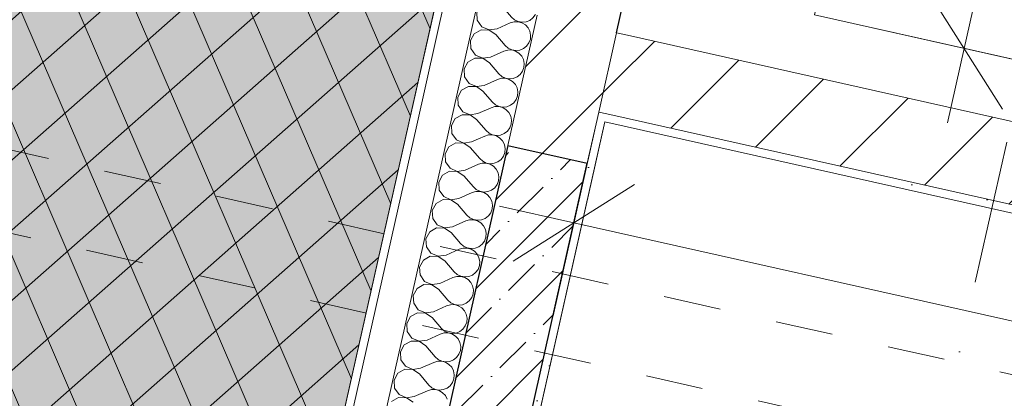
# Model space of a CAD drawing. Header units: millimetres. Extents: x -6990773 to -6682839, y 6117771 to 6220266.
# Tile 41 of 154: x -6951388 to -6948966, y 6143345 to 6144278. Entities that reach past the tile are written whole.
import ezdxf
from ezdxf.enums import TextEntityAlignment as Align

# ---------------------------------------------------------------- set-up
doc = ezdxf.new("R2010")
doc.units = ezdxf.units.MM
doc.header["$MEASUREMENT"] = 0
doc.linetypes.add('короткая штриховая', pattern=[282.222222, 141.111111, -141.111111])
doc.linetypes.add('Штрихпунктирная', pattern=[670.277762, 352.777767, -176.388884, 0, -141.111112])
for name, color, linetype in [('S - МОП.АР', 7, 'Continuous'), ('АР-Стены_внешние_.АР', 7, 'Continuous'), ('АР-Стены_внутренние_пилоны.АР', 7, 'Continuous'), ('АР-Чертеж-Оси_Осевые размеры.АР', 7, 'Continuous'), ('АР-Чертеж-Размеры.АР', 7, 'Continuous'), ('ИОС-Шахты и отверстия.АР', 7, 'Continuous')]:
    doc.layers.add(name, color=color, linetype=linetype)
for name, color, linetype, lineweight in [('АР-Разуклонка кровли_Ном._пера__120', 7, 'Continuous', 0), ('АР-Стены_внешние_.АР_Ном._пера__1', 7, 'Continuous', 30), ('АР-Стены_внутренние_пилоны.АР_Ном._пера__1', 7, 'Continuous', 30), ('АР-Чертеж-Оси_Осевые размеры.АР_Ном._пера__120', 7, 'Continuous', 0), ('АР-Чертеж-Размеры.АР_Ном._пера__1', 7, 'Continuous', 0), ('ИОС-Шахты и отверстия.АР_Ном._пера__1', 7, 'Continuous', 0), ('Кровля_Ном._пера__101', 252, 'Continuous', 0), ('Кровля_Ном._пера__120', 7, 'Continuous', 0)]:
    doc.layers.add(name, color=color, linetype=linetype, lineweight=lineweight)
doc.styles.add('РЎР“Р•РќР•Р\xa0Р\x98Р\xa0_РЎРўР\x98Р›Р¬_4', font='GOTHIC.TTF')
doc.dimstyles.new('СГЕНЕРИР_СТИЛЬ__3', dxfattribs={"dimtxt": 150, "dimasz": 237.5, "dimexe": 0.18, "dimexo": 0.0625, "dimgap": 0, "dimtad": 1, "dimdec": 0, "dimzin": 0, "dimdsep": 46, "dimtxsty": 'РЎР“Р•РќР•Р\xa0Р\x98Р\xa0_РЎРўР\x98Р›Р¬_4', "dimblk": 'ARROWHEAD_6', "dimblk1": 'ARROWHEAD_6', "dimblk2": 'ARROWHEAD_6', "dimcen": 0.09, "dimse1": 1, "dimse2": 1, "dimclrd": 7, "dimclre": 7, "dimclrt": 7, "dimazin": 0, "dimtfac": 1, "dimtdec": 4, "dimtmove": 0, "dimatfit": 3, "dimfxl": 1, "dimtolj": 1, "dimtzin": 0, "dimarcsym": 0})
pattern_1 = [(45, (-6338927.19, 6562677.8), (-127.279217, 127.279217), [])]
pattern_2 = [(45, (-6338927.19, 6563027.8), (-111.369318, 111.369318), [0, -105, 0, -157.5]), (110, (-6338577.19, 6563027.8), (148.001588, 53.868173), [0, -77, 0, -133])]
pattern_3 = [(45, (-6338927.19, 6562677.8), (-127.27922, 127.27922), [])]

# ---------------------------------------------------------------- blocks, each defined once
blk = doc.blocks.new('Стена_119_1', base_point=(-6947556.3, 6143612))
at = {"layer": 'АР-Стены_внутренние_пилоны.АР', "linetype": 'Continuous', "lineweight": 0, "true_color": 0x000000}
h = blk.add_hatch(dxfattribs=at)
h.set_pattern_fill('БЛОКИ_БЕТОННЫЕ_ЭФФЕКТИВН_78', color=18, style=0, pattern_type=2)
h.set_pattern_definition(pattern_1)
h.paths.add_polyline_path([(-6949944.2, 6144045.9), (-6949900.4, 6144241), (-6949919.9, 6144245.4), (-6949963.7, 6144050.3)])
h = blk.add_hatch(dxfattribs=at)
h.set_pattern_fill('БЛОКИ_БЕТОННЫЕ_ЭФФЕКТИВН_78', color=18, style=0, pattern_type=2)
h.set_pattern_definition(pattern_1)
h.paths.add_polyline_path([(-6947631.9, 6143731.5), (-6949900.4, 6144241), (-6949944.2, 6144045.9), (-6947675.8, 6143536.4)])
h = blk.add_hatch(dxfattribs=at)
h.set_pattern_fill('ШТУКАТУРКА__ГИПС_01_0001', color=18, style=0, pattern_type=2)
h.set_pattern_definition(pattern_2)
h.paths.add_polyline_path([(-6949944.2, 6144045.9), (-6949948.6, 6144026.4), (-6947485, 6143473), (-6947480.6, 6143492.5)])
at = {"layer": 'АР-Стены_внешние_.АР_Ном._пера__1', "color": 7, "linetype": 'Continuous', "lineweight": 15}
for p, q in [((-6949919.9, 6144245.4), (-6949963.7, 6144050.3)), ((-6949900.4, 6144241), (-6949919.9, 6144245.4)), ((-6949963.7, 6144050.3), (-6949944.2, 6144045.9))]:
    blk.add_line(p, q, dxfattribs=at)
at = {"layer": 'АР-Стены_внутренние_пилоны.АР_Ном._пера__1', "color": 7, "linetype": 'Continuous', "lineweight": 15}
blk.add_line((-6949944.2, 6144045.9), (-6947675.8, 6143536.4), dxfattribs=at)
at = {"layer": 'АР-Стены_внутренние_пилоны.АР_Ном._пера__1', "color": 7, "linetype": 'Continuous', "lineweight": 15, "flags": 128}
blk.add_lwpolyline([(-6947631.9, 6143731.5), (-6949900.4, 6144241)], dxfattribs=at)
at = {"layer": 'АР-Стены_внутренние_пилоны.АР_Ном._пера__1', "color": 7, "linetype": 'Continuous', "lineweight": 0, "flags": 128}
blk.add_lwpolyline([(-6949948.6, 6144026.4), (-6947465.5, 6143468.6)], dxfattribs=at)
blk = doc.blocks.new('Стена_124_1', base_point=(-6949506.7, 6146541.3))
at = {"layer": 'АР-Стены_внешние_.АР', "linetype": 'Continuous', "lineweight": 0, "true_color": 0x000000}
h = blk.add_hatch(dxfattribs=at)
h.set_pattern_fill('БЛОКИ_БЕТОННЫЕ_ЭФФЕКТИВН_70', color=18, style=0, pattern_type=2)
h.set_pattern_definition(pattern_3)
h.paths.add_polyline_path([(-6949626.2, 6146465.6), (-6950115, 6144289.2), (-6949919.9, 6144245.4), (-6949431.1, 6146421.8)])
at = {"layer": 'АР-Стены_внешние_.АР_Ном._пера__1', "color": 7, "linetype": 'Continuous', "lineweight": 30, "flags": 128}
blk.add_lwpolyline([(-6949919.9, 6144245.4), (-6949431.1, 6146421.8)], dxfattribs=at)
blk = doc.blocks.new('*X350', base_point=(-6338927.2, 6562677.8))
at = {"layer": 'АР-Стены_внешние_.АР_Ном._пера__1', "color": 7, "linetype": 'Continuous', "lineweight": 0}
for p, q in [((-6950325.2, 6143999), (-6950325.1, 6143997.6)), ((-6950325.1, 6143997.6), (-6950314, 6143981.6)), ((-6950314, 6143981.6), (-6950296.1, 6143973.9)), ((-6950276.7, 6143976.7), (-6950259.8, 6143984.3)), ((-6950332.6, 6143964.5), (-6950341.9, 6143947.4)), ((-6950315.6, 6143974.2), (-6950332.6, 6143964.5)), ((-6950296.1, 6143973.6), (-6950315.6, 6143974.2)), ((-6950296.1, 6143973.9), (-6950276.7, 6143976.7)), ((-6950279.9, 6143962.8), (-6950296.1, 6143973.6)), ((-6950279.9, 6143962.8), (-6950256.7, 6143935.6)), ((-6950193.9, 6143960.8), (-6950195.7, 6143969.9)), ((-6950194.7, 6143950.9), (-6950193.9, 6143960.8)), ((-6950341.9, 6143947.4), (-6950340.8, 6143927.9)), ((-6950256.7, 6143935.6), (-6950249.3, 6143929)), ((-6950249.3, 6143929), (-6950240.4, 6143924.8)), ((-6950211.8, 6143927.8), (-6950204, 6143933.8)), ((-6950204, 6143933.8), (-6950198.1, 6143941.7)), ((-6950198.1, 6143941.7), (-6950194.7, 6143950.9)), ((-6950340.8, 6143927.9), (-6950329.6, 6143911.9)), ((-6950329.6, 6143911.9), (-6950311.7, 6143904.2)), ((-6950311.7, 6143904.2), (-6950292.4, 6143907)), ((-6950292.4, 6143907), (-6950259.8, 6143921.6)), ((-6950250.4, 6143924.4), (-6950259.8, 6143921.6)), ((-6950240.5, 6143924.5), (-6950250.4, 6143924.4)), ((-6950231, 6143921.9), (-6950240.5, 6143924.5)), ((-6950240.4, 6143924.8), (-6950230.7, 6143923.1)), ((-6950222.6, 6143916.7), (-6950231, 6143921.9)), ((-6950230.7, 6143923.1), (-6950220.9, 6143924.1)), ((-6950215.9, 6143909.5), (-6950222.6, 6143916.7)), ((-6950220.9, 6143924.1), (-6950211.8, 6143927.8)), ((-6950211.4, 6143900.7), (-6950215.9, 6143909.5)), ((-6950348.2, 6143894.9), (-6950357.5, 6143877.7)), ((-6950331.3, 6143904.5), (-6950348.2, 6143894.9)), ((-6950311.8, 6143903.9), (-6950331.3, 6143904.5)), ((-6950295.5, 6143893.1), (-6950311.8, 6143903.9)), ((-6950295.5, 6143893.1), (-6950272.3, 6143865.9)), ((-6950213.8, 6143872), (-6950210.3, 6143881.2)), ((-6950209.5, 6143891.1), (-6950211.4, 6143900.7)), ((-6950210.3, 6143881.2), (-6950209.5, 6143891.1)), ((-6950357.5, 6143877.7), (-6950356.5, 6143858.2)), ((-6950356.5, 6143858.2), (-6950345.3, 6143842.2)), ((-6950272.3, 6143865.9), (-6950265, 6143859.4)), ((-6950265, 6143859.4), (-6950256.1, 6143855.1)), ((-6950236.6, 6143854.4), (-6950227.4, 6143858.1)), ((-6950227.4, 6143858.1), (-6950219.6, 6143864.1)), ((-6950219.6, 6143864.1), (-6950213.8, 6143872)), ((-6950346.9, 6143834.9), (-6950363.9, 6143825.2)), ((-6950327.4, 6143834.2), (-6950346.9, 6143834.9)), ((-6950345.3, 6143842.2), (-6950327.4, 6143834.5)), ((-6950327.4, 6143834.5), (-6950308, 6143837.3)), ((-6950311.2, 6143823.4), (-6950327.4, 6143834.2)), ((-6950308, 6143837.3), (-6950275.5, 6143852)), ((-6950266, 6143854.7), (-6950275.5, 6143852)), ((-6950256.2, 6143854.8), (-6950266, 6143854.7)), ((-6950246.7, 6143852.2), (-6950256.2, 6143854.8)), ((-6950256.1, 6143855.1), (-6950246.4, 6143853.4)), ((-6950238.2, 6143847), (-6950246.7, 6143852.2)), ((-6950246.4, 6143853.4), (-6950236.6, 6143854.4)), ((-6950231.5, 6143839.8), (-6950238.2, 6143847)), ((-6950227.1, 6143831), (-6950231.5, 6143839.8)), ((-6950363.9, 6143825.2), (-6950373.2, 6143808)), ((-6950373.2, 6143808), (-6950372.1, 6143788.5)), ((-6950311.2, 6143823.4), (-6950288, 6143796.2)), ((-6950229.4, 6143802.3), (-6950226, 6143811.6)), ((-6950225.2, 6143821.4), (-6950227.1, 6143831)), ((-6950226, 6143811.6), (-6950225.2, 6143821.4)), ((-6950372.1, 6143788.5), (-6950360.9, 6143772.5)), ((-6950281.7, 6143785), (-6950291.1, 6143782.3)), ((-6950288, 6143796.2), (-6950280.6, 6143789.7)), ((-6950271.8, 6143785.1), (-6950281.7, 6143785)), ((-6950280.6, 6143789.7), (-6950271.8, 6143785.4)), ((-6950271.8, 6143785.4), (-6950262, 6143783.7)), ((-6950262.3, 6143782.5), (-6950271.8, 6143785.1)), ((-6950262, 6143783.7), (-6950252.2, 6143784.7)), ((-6950252.2, 6143784.7), (-6950243.1, 6143788.4)), ((-6950243.1, 6143788.4), (-6950235.3, 6143794.4)), ((-6950235.3, 6143794.4), (-6950229.4, 6143802.3)), ((-6950362.6, 6143765.2), (-6950379.5, 6143755.5)), ((-6950343.1, 6143764.5), (-6950362.6, 6143765.2)), ((-6950360.9, 6143772.5), (-6950343, 6143764.8)), ((-6950326.8, 6143753.7), (-6950343.1, 6143764.5)), ((-6950343, 6143764.8), (-6950323.7, 6143767.6)), ((-6950323.7, 6143767.6), (-6950291.1, 6143782.3)), ((-6950253.9, 6143777.4), (-6950262.3, 6143782.5)), ((-6950247.2, 6143770.1), (-6950253.9, 6143777.4)), ((-6950242.7, 6143761.4), (-6950247.2, 6143770.1)), ((-6950240.8, 6143751.7), (-6950242.7, 6143761.4)), ((-6950379.5, 6143755.5), (-6950388.8, 6143738.3)), ((-6950388.8, 6143738.3), (-6950387.8, 6143718.8)), ((-6950326.8, 6143753.7), (-6950303.6, 6143726.5)), ((-6950245.1, 6143732.6), (-6950241.6, 6143741.9)), ((-6950241.6, 6143741.9), (-6950240.8, 6143751.7)), ((-6950387.8, 6143718.8), (-6950376.6, 6143702.8)), ((-6950339.4, 6143697.9), (-6950306.8, 6143712.6)), ((-6950297.3, 6143715.3), (-6950306.8, 6143712.6)), ((-6950303.6, 6143726.5), (-6950296.3, 6143720)), ((-6950287.5, 6143715.4), (-6950297.3, 6143715.3)), ((-6950296.3, 6143720), (-6950287.4, 6143715.7)), ((-6950278, 6143712.8), (-6950287.5, 6143715.4)), ((-6950287.4, 6143715.7), (-6950277.7, 6143714)), ((-6950269.5, 6143707.7), (-6950278, 6143712.8)), ((-6950277.7, 6143714), (-6950267.9, 6143715)), ((-6950267.9, 6143715), (-6950258.7, 6143718.7)), ((-6950258.7, 6143718.7), (-6950251, 6143724.7)), ((-6950251, 6143724.7), (-6950245.1, 6143732.6)), ((-6950378.2, 6143695.5), (-6950395.2, 6143685.8)), ((-6950358.7, 6143694.8), (-6950378.2, 6143695.5)), ((-6950376.6, 6143702.8), (-6950358.7, 6143695.1)), ((-6950358.7, 6143695.1), (-6950339.4, 6143697.9)), ((-6950342.5, 6143684), (-6950358.7, 6143694.8)), ((-6950262.8, 6143700.4), (-6950269.5, 6143707.7)), ((-6950258.4, 6143691.7), (-6950262.8, 6143700.4)), ((-6950256.5, 6143682), (-6950258.4, 6143691.7)), ((-6950395.2, 6143685.8), (-6950404.5, 6143668.6)), ((-6950404.5, 6143668.6), (-6950403.4, 6143649.1)), ((-6950342.5, 6143684), (-6950319.3, 6143656.8)), ((-6950266.6, 6143655), (-6950260.8, 6143662.9)), ((-6950260.8, 6143662.9), (-6950257.3, 6143672.2)), ((-6950257.3, 6143672.2), (-6950256.5, 6143682)), ((-6950403.4, 6143649.1), (-6950392.2, 6143633.1)), ((-6950355, 6143628.2), (-6950322.4, 6143642.9)), ((-6950313, 6143645.6), (-6950322.4, 6143642.9)), ((-6950319.3, 6143656.8), (-6950311.9, 6143650.3)), ((-6950303.1, 6143645.7), (-6950313, 6143645.6)), ((-6950311.9, 6143650.3), (-6950303.1, 6143646)), ((-6950303.1, 6143646), (-6950293.3, 6143644.3)), ((-6950293.6, 6143643.1), (-6950303.1, 6143645.7)), ((-6950285.2, 6143638), (-6950293.6, 6143643.1)), ((-6950293.3, 6143644.3), (-6950283.5, 6143645.3)), ((-6950283.5, 6143645.3), (-6950274.4, 6143649)), ((-6950274.4, 6143649), (-6950266.6, 6143655)), ((-6950410.8, 6143616.1), (-6950420.2, 6143598.9)), ((-6950393.9, 6143625.8), (-6950410.8, 6143616.1)), ((-6950374.4, 6143625.1), (-6950393.9, 6143625.8)), ((-6950392.2, 6143633.1), (-6950374.3, 6143625.4)), ((-6950358.1, 6143614.3), (-6950374.4, 6143625.1)), ((-6950374.3, 6143625.4), (-6950355, 6143628.2)), ((-6950358.1, 6143614.3), (-6950335, 6143587.1)), ((-6950278.5, 6143630.7), (-6950285.2, 6143638)), ((-6950274, 6143622), (-6950278.5, 6143630.7)), ((-6950272.1, 6143612.3), (-6950274, 6143622)), ((-6950420.2, 6143598.9), (-6950419.1, 6143579.4)), ((-6950282.3, 6143585.3), (-6950276.4, 6143593.3)), ((-6950276.4, 6143593.3), (-6950272.9, 6143602.5)), ((-6950272.9, 6143602.5), (-6950272.1, 6143612.3)), ((-6950419.1, 6143579.4), (-6950407.9, 6143563.4)), ((-6950370.7, 6143558.5), (-6950338.1, 6143573.2)), ((-6950328.6, 6143575.9), (-6950338.1, 6143573.2)), ((-6950335, 6143587.1), (-6950327.6, 6143580.6)), ((-6950318.8, 6143576), (-6950328.6, 6143575.9)), ((-6950327.6, 6143580.6), (-6950318.7, 6143576.3)), ((-6950309.3, 6143573.4), (-6950318.8, 6143576)), ((-6950318.7, 6143576.3), (-6950309, 6143574.6)), ((-6950300.9, 6143568.3), (-6950309.3, 6143573.4)), ((-6950309, 6143574.6), (-6950299.2, 6143575.6)), ((-6950294.2, 6143561.1), (-6950300.9, 6143568.3)), ((-6950299.2, 6143575.6), (-6950290.1, 6143579.3)), ((-6950290.1, 6143579.3), (-6950282.3, 6143585.3)), ((-6950426.5, 6143546.4), (-6950435.8, 6143529.2)), ((-6950409.5, 6143556.1), (-6950426.5, 6143546.4)), ((-6950390, 6143555.4), (-6950409.5, 6143556.1)), ((-6950407.9, 6143563.4), (-6950390, 6143555.7)), ((-6950390, 6143555.7), (-6950370.7, 6143558.5)), ((-6950373.8, 6143544.6), (-6950390, 6143555.4)), ((-6950373.8, 6143544.6), (-6950350.6, 6143517.4)), ((-6950289.7, 6143552.3), (-6950294.2, 6143561.1)), ((-6950287.8, 6143542.6), (-6950289.7, 6143552.3)), ((-6950288.6, 6143532.8), (-6950287.8, 6143542.6)), ((-6950435.8, 6143529.2), (-6950434.7, 6143509.8)), ((-6950350.6, 6143517.4), (-6950343.2, 6143510.9)), ((-6950297.9, 6143515.6), (-6950292.1, 6143523.6)), ((-6950292.1, 6143523.6), (-6950288.6, 6143532.8)), ((-6950434.7, 6143509.8), (-6950423.5, 6143493.8)), ((-6950423.5, 6143493.8), (-6950405.6, 6143486)), ((-6950386.3, 6143488.8), (-6950353.7, 6143503.5)), ((-6950344.3, 6143506.3), (-6950353.7, 6143503.5)), ((-6950334.4, 6143506.3), (-6950344.3, 6143506.3)), ((-6950343.2, 6143510.9), (-6950334.4, 6143506.6)), ((-6950334.4, 6143506.6), (-6950324.7, 6143504.9)), ((-6950324.9, 6143503.7), (-6950334.4, 6143506.3)), ((-6950316.5, 6143498.6), (-6950324.9, 6143503.7)), ((-6950324.7, 6143504.9), (-6950314.9, 6143505.9)), ((-6950309.8, 6143491.4), (-6950316.5, 6143498.6)), ((-6950314.9, 6143505.9), (-6950305.7, 6143509.6)), ((-6950305.7, 6143509.6), (-6950297.9, 6143515.6)), ((-6950442.1, 6143476.7), (-6950451.5, 6143459.6)), ((-6950425.2, 6143486.4), (-6950442.1, 6143476.7)), ((-6950405.7, 6143485.7), (-6950425.2, 6143486.4)), ((-6950389.4, 6143474.9), (-6950405.7, 6143485.7)), ((-6950405.6, 6143486), (-6950386.3, 6143488.8)), ((-6950389.4, 6143474.9), (-6950366.3, 6143447.7)), ((-6950305.3, 6143482.6), (-6950309.8, 6143491.4)), ((-6950303.4, 6143472.9), (-6950305.3, 6143482.6)), ((-6950304.2, 6143463.1), (-6950303.4, 6143472.9)), ((-6950451.5, 6143459.6), (-6950450.4, 6143440.1)), ((-6950366.3, 6143447.7), (-6950358.9, 6143441.2)), ((-6950321.4, 6143439.9), (-6950313.6, 6143445.9)), ((-6950313.6, 6143445.9), (-6950307.7, 6143453.9)), ((-6950307.7, 6143453.9), (-6950304.2, 6143463.1)), ((-6950450.4, 6143440.1), (-6950439.2, 6143424.1)), ((-6950439.2, 6143424.1), (-6950421.3, 6143416.3)), ((-6950402, 6143419.2), (-6950369.4, 6143433.8)), ((-6950359.9, 6143436.6), (-6950369.4, 6143433.8)), ((-6950350.1, 6143436.6), (-6950359.9, 6143436.6)), ((-6950358.9, 6143441.2), (-6950350, 6143436.9)), ((-6950340.6, 6143434), (-6950350.1, 6143436.6)), ((-6950350, 6143436.9), (-6950340.3, 6143435.2)), ((-6950332.2, 6143428.9), (-6950340.6, 6143434)), ((-6950340.3, 6143435.2), (-6950330.5, 6143436.3)), ((-6950325.5, 6143421.7), (-6950332.2, 6143428.9)), ((-6950330.5, 6143436.3), (-6950321.4, 6143439.9)), ((-6950321, 6143412.9), (-6950325.5, 6143421.7)), ((-6950457.8, 6143407), (-6950467.1, 6143389.9)), ((-6950440.8, 6143416.7), (-6950457.8, 6143407)), ((-6950421.3, 6143416), (-6950440.8, 6143416.7)), ((-6950421.3, 6143416.3), (-6950402, 6143419.2)), ((-6950405.1, 6143405.2), (-6950421.3, 6143416)), ((-6950405.1, 6143405.2), (-6950381.9, 6143378)), ((-6950319.1, 6143403.2), (-6950321, 6143412.9)), ((-6950319.9, 6143393.4), (-6950319.1, 6143403.2)), ((-6950467.1, 6143389.9), (-6950466, 6143370.4)), ((-6950381.9, 6143378), (-6950374.5, 6143371.5)), ((-6950337, 6143370.2), (-6950329.2, 6143376.2)), ((-6950329.2, 6143376.2), (-6950323.4, 6143384.2)), ((-6950323.4, 6143384.2), (-6950319.9, 6143393.4)), ((-6950466, 6143370.4), (-6950454.8, 6143354.4)), ((-6950454.8, 6143354.4), (-6950436.9, 6143346.6)), ((-6950436.9, 6143346.6), (-6950417.6, 6143349.5)), ((-6950417.6, 6143349.5), (-6950385, 6143364.1)), ((-6950375.6, 6143366.9), (-6950385, 6143364.1)), ((-6950365.7, 6143366.9), (-6950375.6, 6143366.9)), ((-6950374.5, 6143371.5), (-6950365.7, 6143367.2)), ((-6950365.7, 6143367.2), (-6950356, 6143365.5)), ((-6950356.2, 6143364.3), (-6950365.7, 6143366.9)), ((-6950347.8, 6143359.2), (-6950356.2, 6143364.3)), ((-6950356, 6143365.5), (-6950346.2, 6143366.6)), ((-6950341.1, 6143352), (-6950347.8, 6143359.2)), ((-6950346.2, 6143366.6), (-6950337, 6143370.2)), ((-6950336.6, 6143343.2), (-6950341.1, 6143352)), ((-6950456.5, 6143347), (-6950473.4, 6143337.3)), ((-6950437, 6143346.3), (-6950456.5, 6143347)), ((-6950420.7, 6143335.5), (-6950437, 6143346.3))]:
    blk.add_line(p, q, dxfattribs=at)
blk = doc.blocks.new('Стена_127_1', base_point=(-6950089.6, 6143946.1))
at = {"layer": 'АР-Стены_внешние_.АР', "linetype": 'Continuous', "lineweight": 0, "true_color": 0x000000}
h = blk.add_hatch(dxfattribs=at)
h.set_pattern_fill('ЖЕЛЕЗОБЕТОН__PROJECT__0001', color=18, style=0, pattern_type=2)
h.set_pattern_definition([(45, (-6338927.19, 6562677.8), (-84.852814, 84.852814), []), (45, (-6338969.62, 6562720.22), (-84.852814, 84.852814), [90, -30, 0, -30])])
h.paths.add_polyline_path([(-6950187.2, 6143968), (-6950448, 6142806.9), (-6950252.8, 6142763.1), (-6949992.1, 6143924.1)])
h = blk.add_hatch(dxfattribs=at)
h.set_pattern_fill('ШТУКАТУРКА__ГИПС_01_0001', color=18, style=0, pattern_type=2)
h.set_pattern_definition(pattern_2)
h.paths.add_polyline_path([(-6950233.3, 6142758.7), (-6949972.5, 6143919.8), (-6949992.1, 6143924.1), (-6950252.8, 6142763.1)])
at = {"layer": 'АР-Стены_внешние_.АР_Ном._пера__1', "color": 7, "linetype": 'Continuous', "lineweight": 0}
for p, q in [((-6950411.6, 6144018.4), (-6950672.4, 6142857.3)), ((-6950333.5, 6144000.8), (-6950594.3, 6142839.8))]:
    blk.add_line(p, q, dxfattribs=at)
at = {"layer": 'АР-Стены_внешние_.АР_Ном._пера__1', "color": 7, "linetype": 'Continuous', "lineweight": 30}
for p, q in [((-6950187.2, 6143968), (-6950448, 6142806.9)), ((-6950252.8, 6142763.1), (-6949992.1, 6143924.1))]:
    blk.add_line(p, q, dxfattribs=at)
at = {"layer": 'АР-Стены_внешние_.АР_Ном._пера__1', "color": 7, "linetype": 'Continuous', "lineweight": 0, "flags": 128}
for points in [[(-6950431.1, 6144022.8), (-6950691.9, 6142861.7)], [(-6950233.3, 6142758.7), (-6949972.5, 6143919.8)]]:
    blk.add_lwpolyline(points, dxfattribs=at)
at = {"layer": 'АР-Стены_внешние_.АР_Ном._пера__1', "color": 7, "linetype": 'Continuous', "lineweight": 30, "flags": 128}
blk.add_lwpolyline([(-6950187.2, 6143968), (-6949992.1, 6143924.1)], dxfattribs=at)
at = {"layer": 'АР-Стены_внешние_.АР', "color": 7, "lineweight": 0}
blk.add_blockref('*X350', (-6338927.2, 6562677.8), dxfattribs=at)
blk = doc.blocks.new('*X371', base_point=(-6338927.2, 6562677.8))
at = {"layer": 'АР-Стены_внешние_.АР_Ном._пера__1', "color": 7, "linetype": 'Continuous', "lineweight": 0}
for p, q in [((-6950244.9, 6144318.4), (-6950254.3, 6144313)), ((-6950254.3, 6144313), (-6950263.6, 6144295.9)), ((-6950263.6, 6144295.9), (-6950262.5, 6144276.4)), ((-6950198.9, 6144308.1), (-6950178.4, 6144284)), ((-6950262.5, 6144276.4), (-6950251.4, 6144260.4)), ((-6950214.1, 6144255.5), (-6950181.6, 6144270.1)), ((-6950172.1, 6144272.9), (-6950181.6, 6144270.1)), ((-6950178.4, 6144284), (-6950171.1, 6144277.5)), ((-6950162.2, 6144272.9), (-6950172.1, 6144272.9)), ((-6950171.1, 6144277.5), (-6950162.2, 6144273.2)), ((-6950162.2, 6144273.2), (-6950152.5, 6144271.5)), ((-6950152.7, 6144270.3), (-6950162.2, 6144272.9)), ((-6950144.3, 6144265.2), (-6950152.7, 6144270.3)), ((-6950152.5, 6144271.5), (-6950142.7, 6144272.6)), ((-6950142.7, 6144272.6), (-6950133.5, 6144276.2)), ((-6950133.5, 6144276.2), (-6950125.7, 6144282.3)), ((-6950125.7, 6144282.3), (-6950119.9, 6144290.2)), ((-6950119.9, 6144290.2), (-6950119.8, 6144290.3)), ((-6950253, 6144253), (-6950270, 6144243.3)), ((-6950233.5, 6144252.3), (-6950253, 6144253)), ((-6950251.4, 6144260.4), (-6950233.4, 6144252.6)), ((-6950217.3, 6144241.5), (-6950233.5, 6144252.3)), ((-6950233.4, 6144252.6), (-6950214.1, 6144255.5)), ((-6950137.6, 6144258), (-6950144.3, 6144265.2)), ((-6950133.2, 6144249.2), (-6950137.6, 6144258)), ((-6950131.3, 6144239.5), (-6950133.2, 6144249.2)), ((-6950270, 6144243.3), (-6950279.3, 6144226.2)), ((-6950279.3, 6144226.2), (-6950278.2, 6144206.7)), ((-6950217.3, 6144241.5), (-6950194.1, 6144214.4)), ((-6950141.4, 6144212.6), (-6950135.5, 6144220.5)), ((-6950135.5, 6144220.5), (-6950132.1, 6144229.7)), ((-6950132.1, 6144229.7), (-6950131.3, 6144239.5)), ((-6950278.2, 6144206.7), (-6950267, 6144190.7)), ((-6950229.8, 6144185.8), (-6950197.2, 6144200.4)), ((-6950187.8, 6144203.2), (-6950197.2, 6144200.4)), ((-6950194.1, 6144214.4), (-6950186.7, 6144207.8)), ((-6950177.9, 6144203.3), (-6950187.8, 6144203.2)), ((-6950186.7, 6144207.8), (-6950177.8, 6144203.5)), ((-6950168.4, 6144200.6), (-6950177.9, 6144203.3)), ((-6950177.8, 6144203.5), (-6950168.1, 6144201.8)), ((-6950160, 6144195.5), (-6950168.4, 6144200.6)), ((-6950168.1, 6144201.8), (-6950158.3, 6144202.9)), ((-6950153.3, 6144188.3), (-6950160, 6144195.5)), ((-6950158.3, 6144202.9), (-6950149.2, 6144206.5)), ((-6950149.2, 6144206.5), (-6950141.4, 6144212.6)), ((-6950285.6, 6144173.6), (-6950294.9, 6144156.5)), ((-6950268.7, 6144183.3), (-6950285.6, 6144173.6)), ((-6950249.2, 6144182.7), (-6950268.7, 6144183.3)), ((-6950267, 6144190.7), (-6950249.1, 6144182.9)), ((-6950232.9, 6144171.8), (-6950249.2, 6144182.7)), ((-6950249.1, 6144182.9), (-6950229.8, 6144185.8)), ((-6950232.9, 6144171.8), (-6950209.7, 6144144.7)), ((-6950148.8, 6144179.5), (-6950153.3, 6144188.3)), ((-6950146.9, 6144169.8), (-6950148.8, 6144179.5)), ((-6950294.9, 6144156.5), (-6950293.8, 6144137)), ((-6950157, 6144142.9), (-6950151.2, 6144150.8)), ((-6950151.2, 6144150.8), (-6950147.7, 6144160)), ((-6950147.7, 6144160), (-6950146.9, 6144169.8)), ((-6950293.8, 6144137), (-6950282.7, 6144121)), ((-6950245.4, 6144116.1), (-6950212.9, 6144130.7)), ((-6950203.4, 6144133.5), (-6950212.9, 6144130.7)), ((-6950209.7, 6144144.7), (-6950202.4, 6144138.1)), ((-6950193.6, 6144133.6), (-6950203.4, 6144133.5)), ((-6950202.4, 6144138.1), (-6950193.5, 6144133.8)), ((-6950184.1, 6144130.9), (-6950193.6, 6144133.6)), ((-6950193.5, 6144133.8), (-6950183.8, 6144132.2)), ((-6950175.6, 6144125.8), (-6950184.1, 6144130.9)), ((-6950183.8, 6144132.2), (-6950174, 6144133.2)), ((-6950168.9, 6144118.6), (-6950175.6, 6144125.8)), ((-6950174, 6144133.2), (-6950164.8, 6144136.8)), ((-6950164.8, 6144136.8), (-6950157, 6144142.9)), ((-6950301.3, 6144103.9), (-6950310.6, 6144086.8)), ((-6950284.3, 6144113.6), (-6950301.3, 6144103.9)), ((-6950264.8, 6144113), (-6950284.3, 6144113.6)), ((-6950282.7, 6144121), (-6950264.7, 6144113.2)), ((-6950248.6, 6144102.1), (-6950264.8, 6144113)), ((-6950264.7, 6144113.2), (-6950245.4, 6144116.1)), ((-6950248.6, 6144102.1), (-6950225.4, 6144075)), ((-6950164.5, 6144109.8), (-6950168.9, 6144118.6)), ((-6950162.6, 6144100.1), (-6950164.5, 6144109.8)), ((-6950163.4, 6144090.3), (-6950162.6, 6144100.1)), ((-6950310.6, 6144086.8), (-6950309.5, 6144067.3)), ((-6950225.4, 6144075), (-6950218, 6144068.4)), ((-6950172.7, 6144073.2), (-6950166.8, 6144081.1)), ((-6950166.8, 6144081.1), (-6950163.4, 6144090.3)), ((-6950309.5, 6144067.3), (-6950298.3, 6144051.3)), ((-6950298.3, 6144051.3), (-6950280.4, 6144043.5)), ((-6950261.1, 6144046.4), (-6950228.5, 6144061)), ((-6950219.1, 6144063.8), (-6950228.5, 6144061)), ((-6950209.2, 6144063.9), (-6950219.1, 6144063.8)), ((-6950218, 6144068.4), (-6950209.1, 6144064.1)), ((-6950199.7, 6144061.2), (-6950209.2, 6144063.9)), ((-6950209.1, 6144064.1), (-6950199.4, 6144062.5)), ((-6950191.3, 6144056.1), (-6950199.7, 6144061.2)), ((-6950199.4, 6144062.5), (-6950189.6, 6144063.5)), ((-6950184.6, 6144048.9), (-6950191.3, 6144056.1)), ((-6950189.6, 6144063.5), (-6950180.5, 6144067.1)), ((-6950180.5, 6144067.1), (-6950172.7, 6144073.2)), ((-6950316.9, 6144034.2), (-6950326.2, 6144017.1)), ((-6950300, 6144043.9), (-6950316.9, 6144034.2)), ((-6950280.5, 6144043.3), (-6950300, 6144043.9)), ((-6950264.2, 6144032.4), (-6950280.5, 6144043.3)), ((-6950280.4, 6144043.5), (-6950261.1, 6144046.4)), ((-6950264.2, 6144032.4), (-6950241, 6144005.3)), ((-6950180.1, 6144040.1), (-6950184.6, 6144048.9)), ((-6950178.2, 6144030.5), (-6950180.1, 6144040.1)), ((-6950179, 6144020.6), (-6950178.2, 6144030.5)), ((-6950326.2, 6144017.1), (-6950325.2, 6143999)), ((-6950241, 6144005.3), (-6950233.7, 6143998.7)), ((-6950196.1, 6143997.5), (-6950188.3, 6144003.5)), ((-6950188.3, 6144003.5), (-6950182.5, 6144011.4)), ((-6950182.5, 6144011.4), (-6950179, 6144020.6)), ((-6950259.8, 6143984.3), (-6950244.2, 6143991.3)), ((-6950234.7, 6143994.1), (-6950244.2, 6143991.3)), ((-6950224.9, 6143994.2), (-6950234.7, 6143994.1)), ((-6950233.7, 6143998.7), (-6950224.8, 6143994.5)), ((-6950215.4, 6143991.6), (-6950224.9, 6143994.2)), ((-6950224.8, 6143994.5), (-6950215.1, 6143992.8)), ((-6950206.9, 6143986.4), (-6950215.4, 6143991.6)), ((-6950215.1, 6143992.8), (-6950205.3, 6143993.8)), ((-6950200.2, 6143979.2), (-6950206.9, 6143986.4)), ((-6950205.3, 6143993.8), (-6950196.1, 6143997.5)), ((-6950195.8, 6143970.4), (-6950200.2, 6143979.2)), ((-6950195.7, 6143969.9), (-6950195.8, 6143970.4))]:
    blk.add_line(p, q, dxfattribs=at)
blk = doc.blocks.new('Стена_134_1', base_point=(-6950017.5, 6144267.3))
at = {"layer": 'АР-Стены_внешние_.АР', "linetype": 'Continuous', "lineweight": 0, "true_color": 0x000000}
h = blk.add_hatch(dxfattribs=at)
h.set_pattern_fill('БЛОКИ_БЕТОННЫЕ_ЭФФЕКТИВН_70', color=18, style=0, pattern_type=2)
h.set_pattern_definition(pattern_3)
h.paths.add_polyline_path([(-6950115, 6144289.2), (-6950187.2, 6143968), (-6949992.1, 6143924.1), (-6949919.9, 6144245.4)])
h = blk.add_hatch(dxfattribs=at)
h.set_pattern_fill('ШТУКАТУРКА__ГИПС_01_0001', color=18, style=0, pattern_type=2)
h.set_pattern_definition(pattern_2)
h.paths.add_polyline_path([(-6949948.6, 6144026.4), (-6949944.2, 6144045.9), (-6949963.7, 6144050.3), (-6949968.1, 6144030.7)])
h = blk.add_hatch(dxfattribs=at)
h.set_pattern_fill('ШТУКАТУРКА__ГИПС_01_0001', color=18, style=0, pattern_type=2)
h.set_pattern_definition(pattern_2)
h.paths.add_polyline_path([(-6949968.1, 6144030.7), (-6949992.1, 6143924.1), (-6949972.5, 6143919.8), (-6949948.6, 6144026.4)])
at = {"layer": 'АР-Стены_внешние_.АР_Ном._пера__1', "color": 7, "linetype": 'Continuous', "lineweight": 0}
for p, q in [((-6950339.4, 6144339.6), (-6950411.6, 6144018.4)), ((-6950261.4, 6144322.1), (-6950333.5, 6144000.8))]:
    blk.add_line(p, q, dxfattribs=at)
at = {"layer": 'АР-Стены_внешние_.АР_Ном._пера__1', "color": 7, "linetype": 'Continuous', "lineweight": 15}
for p, q in [((-6950115, 6144289.2), (-6950187.2, 6143968)), ((-6949919.9, 6144245.4), (-6949963.7, 6144050.3)), ((-6949900.4, 6144241), (-6949919.9, 6144245.4)), ((-6949992.1, 6143924.1), (-6949963.7, 6144050.3)), ((-6949963.7, 6144050.3), (-6949944.2, 6144045.9))]:
    blk.add_line(p, q, dxfattribs=at)
at = {"layer": 'АР-Стены_внешние_.АР_Ном._пера__1', "color": 7, "linetype": 'Continuous', "lineweight": 0, "flags": 128}
for points in [[(-6950359, 6144344), (-6950431.1, 6144022.8)], [(-6949919.9, 6144245.4), (-6949900.4, 6144241)], [(-6949972.5, 6143919.8), (-6949948.6, 6144026.4)]]:
    blk.add_lwpolyline(points, dxfattribs=at)
at = {"layer": 'АР-Стены_внешние_.АР_Ном._пера__1', "color": 7, "linetype": 'Continuous', "lineweight": 15, "flags": 128}
blk.add_lwpolyline([(-6950187.2, 6143968), (-6949992.1, 6143924.1)], dxfattribs=at)
at = {"layer": 'АР-Стены_внешние_.АР', "color": 7, "lineweight": 0}
blk.add_blockref('*X371', (-6338927.2, 6562677.8), dxfattribs=at)
blk = doc.blocks.new('Стандартный Маркер Сетки[57]_1', base_point=(-6947419.1, 6150838.4))
at = {"layer": 'АР-Чертеж-Оси_Осевые размеры.АР_Ном._пера__120', "color": 7, "linetype": 'Штрихпунктирная', "lineweight": 0}
blk.add_line((-6947638.2, 6149862.7), (-6952200.7, 6129548.3), dxfattribs=at)
at = {"layer": 'АР-Чертеж-Оси_Осевые размеры.АР_Ном._пера__120', "color": 7, "lineweight": 0, "style": 'РЎР“Р•РќР•Р\xa0Р\x98Р\xa0_РЎРўР\x98Р›Р¬_4'}
blk.add_attdef('AC_MarkerText_1', text='', height=350, rotation=347.3417, dxfattribs=at).set_placement((-6952459.5, 6128265.8), align=Align.TOP_CENTER)
blk = doc.blocks.new('Стандартный Маркер Сетки[69]_1', base_point=(-6947419.1, 6150838.4))
at = {"layer": 'АР-Чертеж-Оси_Осевые размеры.АР_Ном._пера__120', "color": 7, "linetype": 'Штрихпунктирная', "lineweight": 0}
blk.add_line((-6947638.2, 6149862.7), (-6952200.7, 6129548.3), dxfattribs=at)
at = {"layer": 'АР-Чертеж-Оси_Осевые размеры.АР_Ном._пера__120', "color": 7, "lineweight": 0, "style": 'РЎР“Р•РќР•Р\xa0Р\x98Р\xa0_РЎРўР\x98Р›Р¬_4'}
blk.add_attdef('AC_MarkerText_1', text='', height=350, rotation=347.3417, dxfattribs=at).set_placement((-6952459.5, 6128265.8), align=Align.TOP_CENTER)
blk = doc.blocks.new('*D431', base_point=(-6338927.2, 6562677.8))
at = {"layer": 'АР-Чертеж-Размеры.АР_Ном._пера__1', "color": 7, "linetype": 'Continuous', "lineweight": 0, "transparency": 16777216}
for p, q in [((-6951873.8, 6144535.7), (-6951771, 6144993.1)), ((-6951673, 6144859), (-6951971.8, 6144669.8)), ((-6952005.3, 6144805.5), (-6951822.4, 6144764.4)), ((-6951822.4, 6144764.4), (-6950339.4, 6144431.3)), ((-6950390.7, 6144202.6), (-6950288, 6144660)), ((-6950488.7, 6144336.7), (-6950190, 6144525.9)), ((-6950339.4, 6144431.3), (-6950156.4, 6144390.2))]:
    blk.add_line(p, q, dxfattribs=at)
at = {"layer": 'АР-Чертеж-Размеры.АР_Ном._пера__1', "color": 7, "lineweight": 0, "transparency": 16777216, "insert": (-6951332.2, 6144685), "char_height": 150, "attachment_point": 7, "rotation": 347.3417, "style": 'РЎР“Р•РќР•Р\xa0Р\x98Р\xa0_РЎРўР\x98Р›Р¬_4'}
blk.add_mtext('\\A1;{\\pql;\\fCentury Gothic|b0|i0|c204|p0;\\W1.000000;1\xa0520}', dxfattribs=at)
blk = doc.blocks.new('ARROWHEAD_6')
at = {"color": 0, "linetype": 'Continuous', "lineweight": 0}
for p, q in [((-0.5, -0.5), (0.5, 0.5)), ((0, 0), (-1, 0))]:
    blk.add_line(p, q, dxfattribs=at)
blk = doc.blocks.new('*D432', base_point=(-6338927.2, 6562677.8))
at = {"layer": 'АР-Чертеж-Размеры.АР_Ном._пера__1', "color": 7, "linetype": 'Continuous', "lineweight": 0, "transparency": 16777216}
for p, q in [((-6950076.3, 6143548.8), (-6949973.6, 6144006.2)), ((-6949875.6, 6143872.1), (-6950174.3, 6143682.9)), ((-6950207.9, 6143818.6), (-6950025, 6143777.5)), ((-6950025, 6143777.5), (-6945716.8, 6142809.9)), ((-6945768.2, 6142581.3), (-6945665.5, 6143038.6)), ((-6945866.2, 6142715.4), (-6945567.5, 6142904.5)), ((-6945716.8, 6142809.9), (-6945533.9, 6142768.8))]:
    blk.add_line(p, q, dxfattribs=at)
at = {"layer": 'АР-Чертеж-Размеры.АР_Ном._пера__1', "color": 7, "lineweight": 0, "transparency": 16777216, "insert": (-6948122.3, 6143380.9), "char_height": 150, "attachment_point": 7, "rotation": 347.3417, "style": 'РЎР“Р•РќР•Р\xa0Р\x98Р\xa0_РЎРўР\x98Р›Р¬_4'}
blk.add_mtext('\\A1;{\\pql;\\fCentury Gothic|b0|i0|c204|p0;\\W1.000000;4\xa0415}', dxfattribs=at)
blk = doc.blocks.new('*D442', base_point=(-6338927.2, 6562677.8))
at = {"layer": 'АР-Чертеж-Размеры.АР_Ном._пера__1', "color": 7, "linetype": 'Continuous', "lineweight": 0, "transparency": 16777216}
for p, q in [((-6948618.8, 6146194.8), (-6948659.8, 6146011.8)), ((-6948565.3, 6145862.5), (-6948754.4, 6146161.2)), ((-6948888.5, 6146063.2), (-6948431.2, 6145960.5)), ((-6948659.8, 6146011.8), (-6949065.2, 6144207.1)), ((-6949159.8, 6144356.5), (-6948970.6, 6144057.8)), ((-6949293.9, 6144258.5), (-6948836.5, 6144155.8)), ((-6949065.2, 6144207.1), (-6949106.3, 6144024.2))]:
    blk.add_line(p, q, dxfattribs=at)
at = {"layer": 'АР-Чертеж-Размеры.АР_Ном._пера__1', "color": 7, "lineweight": 0, "transparency": 16777216, "insert": (-6948949.7, 6144858.1), "char_height": 150, "attachment_point": 7, "rotation": 77.3411, "style": 'РЎР“Р•РќР•Р\xa0Р\x98Р\xa0_РЎРўР\x98Р›Р¬_4'}
blk.add_mtext('\\A1;{\\pql;\\fCentury Gothic|b0|i0|c204|p0;\\W1.000000;1\xa0850}', dxfattribs=at)
blk = doc.blocks.new('Символ Проема в Полу 21[84]_1', base_point=(-6949028.1, 6146094.5))
at = {"layer": 'ИОС-Шахты и отверстия.АР_Ном._пера__1', "color": 7, "linetype": 'Continuous', "lineweight": 0, "flags": 128}
blk.add_lwpolyline([(-6947839.9, 6145465.9), (-6947823.5, 6143928.2), (-6949433.4, 6144289.8), (-6949028.1, 6146094.5)], close=True, dxfattribs=at)

msp = doc.modelspace()

# ---------------------------------------------------------------- hatches: boundary and pattern name
at = {"layer": 'Кровля_Ном._пера__101', "linetype": 'Continuous', "lineweight": 0}
h = msp.add_hatch(dxfattribs=at)
h.set_pattern_fill('ПЕСОК_0001', color=252, style=0, pattern_type=2)
h.set_pattern_definition([(32.3417, (-6952891.77, 6138227.56), (-120.9696, 191.0468), [0, -150.75, 0, -226.125]), (97.3417, (-6952401.49, 6138117.45), (224.2711, 28.8958), [0, -110.55, 0, -190.95])])
h.paths.add_polyline_path([(-6958297.1, 6136949.8), (-6937251.1, 6132222.9), (-6934085.7, 6146316.9), (-6936671.4, 6146897.7), (-6936905.8, 6145853.7), (-6940350.5, 6146627.4), (-6940458, 6146149), (-6940744.7, 6144872.5), (-6941092.3, 6143324.6), (-6940828, 6143265.3), (-6941771.4, 6139064.9), (-6951075.3, 6141154.5), (-6949771.5, 6146959.5), (-6949249, 6146842.1), (-6948975, 6148061.9), (-6949384.7, 6148153.9), (-6949231.4, 6148836.7), (-6948890.5, 6150354.6), (-6952413.2, 6151145.8), (-6952233.6, 6151945.7), (-6954799.7, 6152522)])
at = {"layer": 'Кровля_Ном._пера__120', "linetype": 'Continuous', "lineweight": 0}
h = msp.add_hatch(dxfattribs=at)
h.set_pattern_fill('НЕМЕТАЛЛИЧЕСКИЕ_МАТЕРИАЛ_58', style=0, pattern_type=2)
h.set_pattern_definition([(41.4384, (-6952147.92, 6140168.81), (-53.8112, 125.2786), []), (113.2451, (-6952147.92, 6140168.81), (102.2147, 90.236), [])])
h.paths.add_polyline_path([(-6950486.4, 6150713), (-6948890.5, 6150354.6), (-6949231.4, 6148836.8), (-6949384.8, 6148153.9), (-6948975, 6148061.9), (-6949249, 6146842.1), (-6949771.5, 6146959.5), (-6951075.3, 6141154.5), (-6941771.4, 6139064.9), (-6942078.3, 6137698.5), (-6952865.2, 6140121.2)])

# ---------------------------------------------------------------- linework, layer by layer
at = {"layer": 'S - МОП.АР', "color": 254, "linetype": 'Continuous', "lineweight": 0, "true_color": 0xd1c7d6, "flags": 128}
msp.add_lwpolyline([(-6950513.7, 6141510.1), (-6946225.2, 6140546.9), (-6944700.1, 6147337.5), (-6947149, 6147887.5), (-6947523.9, 6146218.3), (-6946880.4, 6146073.7), (-6947465.5, 6143468.6), (-6949948.6, 6144026.3)], close=True, dxfattribs=at)
at = {"layer": 'АР-Разуклонка кровли_Ном._пера__120', "color": 7, "linetype": 'короткая штриховая', "lineweight": 0}
for p, q in [((-6953658, 6144461.7), (-6946174.8, 6142781.1)), ((-6953701.8, 6144266.6), (-6946218.6, 6142585.9))]:
    msp.add_line(p, q, dxfattribs=at)
at = {"layer": 'Кровля_Ном._пера__120', "color": 7, "linetype": 'Continuous', "lineweight": 0, "flags": 128}
for points in [[(-6958297.1, 6136949.8), (-6937251.1, 6132222.9), (-6934085.7, 6146316.9), (-6936671.4, 6146897.7), (-6936905.8, 6145853.7), (-6940350.5, 6146627.4), (-6940458, 6146149), (-6940744.7, 6144872.5), (-6941092.3, 6143324.6), (-6940828, 6143265.3), (-6941771.4, 6139064.9), (-6951075.3, 6141154.5), (-6949771.5, 6146959.5), (-6949249, 6146842.1), (-6948975, 6148061.9), (-6949384.7, 6148153.9), (-6949231.4, 6148836.7), (-6948890.5, 6150354.6), (-6952413.2, 6151145.8), (-6952233.6, 6151945.7), (-6954799.7, 6152522)], [(-6950486.4, 6150713), (-6948890.5, 6150354.6), (-6949231.4, 6148836.8), (-6949384.8, 6148153.9), (-6948975, 6148061.9), (-6949249, 6146842.1), (-6949771.5, 6146959.5), (-6951075.3, 6141154.5), (-6941771.4, 6139064.9), (-6942078.3, 6137698.5), (-6952865.2, 6140121.2)]]:
    msp.add_lwpolyline(points, close=True, dxfattribs=at)

# ---------------------------------------------------------------- block references
at = {"layer": 'АР-Стены_внешние_.АР', "color": 7, "lineweight": 0}
for name, p in [('Стена_124_1', (-6949506.7, 6146541.3)), ('Стена_134_1', (-6950017.5, 6144267.3)), ('Стена_127_1', (-6950089.6, 6143946.1))]:
    msp.add_blockref(name, p, dxfattribs=at)
at = {"layer": 'АР-Стены_внутренние_пилоны.АР', "color": 7, "lineweight": 0}
msp.add_blockref('Стена_119_1', (-6947556.3, 6143612), dxfattribs=at)
at = {"layer": 'АР-Чертеж-Оси_Осевые размеры.АР', "color": 8, "linetype": 'Continuous', "lineweight": 15}
for name in ['Стандартный Маркер Сетки[57]_1', 'Стандартный Маркер Сетки[69]_1']:
    msp.add_blockref(name, (-6947419.1, 6150838.4), dxfattribs=at)
at = {"layer": 'ИОС-Шахты и отверстия.АР', "color": 7, "linetype": 'Continuous', "lineweight": 0}
msp.add_blockref('Символ Проема в Полу 21[84]_1', (-6949028.1, 6146094.5), dxfattribs=at)

# ---------------------------------------------------------------- dimensions: what is measured, and where the dimension line sits
at = {"layer": 'АР-Чертеж-Размеры.АР', "color": 7, "linetype": 'Continuous', "lineweight": 0}
for base, p1, p2, angle, picture, middle, turn in [((-6949065.2, 6144207.1), (-6949028.1, 6146094.5), (-6949433.4, 6144289.8), 257.3411, '*D442', (-6948966.5, 6145125.6), 77.3411), ((-6950339.4, 6144431.3), (-6951822.4, 6144764.4), (-6950065.3, 6145651.7), 347.3417, '*D431', (-6951064.7, 6144701.8), 347.3417), ((-6945716.8357, 6142809.932), (-6949675.4949, 6145333.6029), (-6945462.5333, 6143942.2045), 347.3417, '*D432', (-6947854.7605, 6143397.7141), 347.3417)]:
    dim = msp.add_linear_dim(base=base, p1=p1, p2=p2, angle=angle, dimstyle='СГЕНЕРИР_СТИЛЬ__3', dxfattribs=at)
    dim.commit()
    dim.dimension.update_dxf_attribs({"geometry": picture, "text_midpoint": middle, "dimtype": 160, "text_rotation": turn})

doc.saveas('drawing.dxf')
